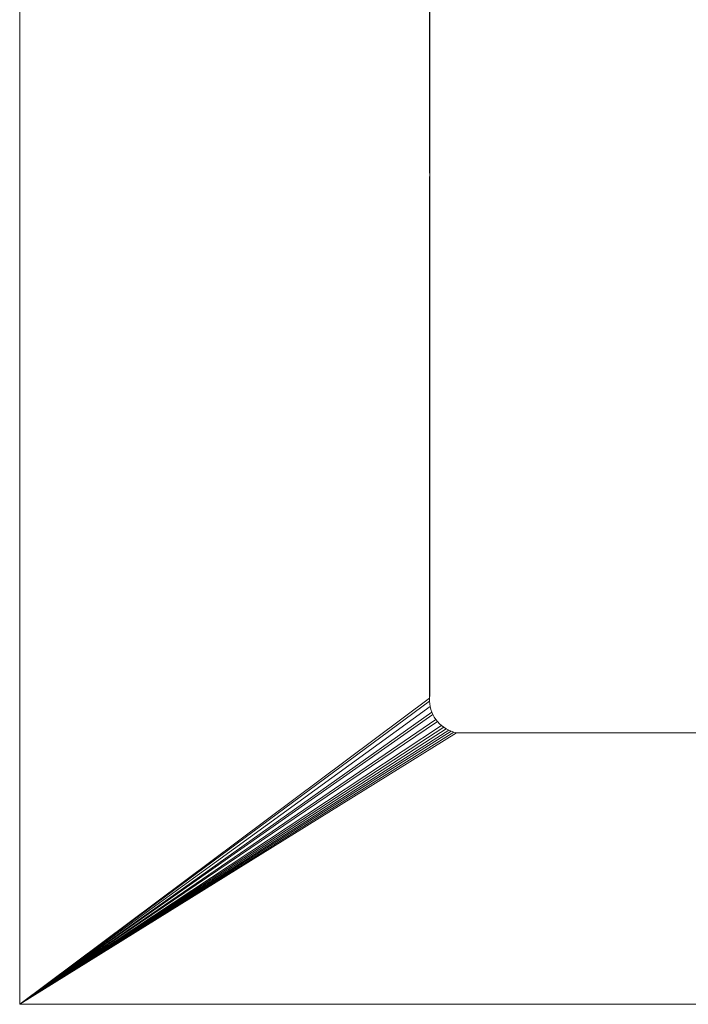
# Model space of a CAD drawing. Header units: millimetres. Extents: x -340 to 380, y -261 to 212.
# Tile 1 of 20: x -340 to -160, y -261 to 4. Entities that reach past the tile are written whole.
import ezdxf

# ---------------------------------------------------------------- set-up
doc = ezdxf.new("R2010")
doc.units = ezdxf.units.MM
doc.layers.add('LUCIDO_1', color=1, linetype='Continuous', lineweight=20, true_color=0xff0000)

# ---------------------------------------------------------------- blocks, each defined once
blk = doc.blocks.new('Group')
at = {"layer": 'LUCIDO_1', "color": 190, "linetype": 'Continuous', "lineweight": 15, "true_color": 0x6600ff, "transparency": 33554687}
for points in [[(-340, 212, 500.11), (-340, -261, 500.11), (-229.87, -178.75, 500.11), (-229.8, 102, 500.11)], [(-340, -261, 488.11), (-340, 212, 488.11), (-229.87, 102.75, 488.11), (-229.8, -178, 488.11)], [(-340, -261, 488.11), (-340, -261, 500.11), (-340, 212, 500.11), (-340, 212, 488.11), (-340, -261, 488.11)], [(-229.87, 102.75, 488.11), (-229.8, 102, 488.11), (-229.8, -178, 488.11)], [(-229.87, -178.75, 500.11), (-229.8, -178, 500.11), (-229.8, 102, 500.11)], [(-229.8, -178, 500.11), (-229.8, -178, 488.11), (-229.8, 102, 488.11), (-229.8, 102, 500.11), (-229.8, -178, 500.11)], [(-229.8, -178, 488.11), (-229.87, -178.75, 488.11), (-340, -261, 488.11)], [(-340, -261, 500.11), (-229.88, -179.51, 500.11), (-229.87, -178.75, 500.11)], [(-229.87, -178.75, 488.11), (-229.88, -179.51, 488.11), (-340, -261, 488.11)], [(-229.82, -180.26, 500.11), (-229.88, -179.51, 500.11), (-340, -261, 500.11)], [(-340, -261, 488.11), (-229.88, -179.51, 488.11), (-229.82, -180.26, 488.11)], [(-229.87, -178.75, 488.11), (-229.87, -178.75, 500.11), (-229.88, -179.51, 500.11), (-229.88, -179.51, 488.11), (-229.87, -178.75, 488.11)], [(-229.88, -179.51, 488.11), (-229.88, -179.51, 500.11), (-229.82, -180.26, 500.11), (-229.82, -180.26, 488.11), (-229.88, -179.51, 488.11)], [(-229.8, -178, 488.11), (-229.8, -178, 500.11), (-229.87, -178.75, 500.11), (-229.87, -178.75, 488.11), (-229.8, -178, 488.11)], [(-340, -261, 500.11), (-229.7, -181, 500.11), (-229.82, -180.26, 500.11)], [(-229.82, -180.26, 488.11), (-229.7, -181, 488.11), (-340, -261, 488.11)], [(-229.52, -181.74, 500.11), (-229.7, -181, 500.11), (-340, -261, 500.11)], [(-340, -261, 488.11), (-229.7, -181, 488.11), (-229.52, -181.74, 488.11)], [(-340, -261, 500.11), (-229.27, -182.45, 500.11), (-229.52, -181.74, 500.11)], [(-229.52, -181.74, 488.11), (-229.27, -182.45, 488.11), (-340, -261, 488.11)], [(-228.97, -183.14, 500.11), (-229.27, -182.45, 500.11), (-340, -261, 500.11)], [(-340, -261, 488.11), (-229.27, -182.45, 488.11), (-228.97, -183.14, 488.11)], [(-229.82, -180.26, 488.11), (-229.82, -180.26, 500.11), (-229.7, -181, 500.11), (-229.7, -181, 488.11), (-229.82, -180.26, 488.11)], [(-229.7, -181, 488.11), (-229.7, -181, 500.11), (-229.52, -181.74, 500.11), (-229.52, -181.74, 488.11), (-229.7, -181, 488.11)], [(-229.52, -181.74, 488.11), (-229.52, -181.74, 500.11), (-229.27, -182.45, 500.11), (-229.27, -182.45, 488.11), (-229.52, -181.74, 488.11)], [(-229.27, -182.45, 488.11), (-229.27, -182.45, 500.11), (-228.97, -183.14, 500.11), (-228.97, -183.14, 488.11), (-229.27, -182.45, 488.11)], [(-228.61, -183.8, 500.11), (-228.97, -183.14, 500.11), (-340, -261, 500.11)], [(-340, -261, 488.11), (-228.97, -183.14, 488.11), (-228.61, -183.8, 488.11)], [(-340, -261, 500.11), (-228.2, -184.43, 500.11), (-228.61, -183.8, 500.11)], [(-228.61, -183.8, 488.11), (-228.2, -184.43, 488.11), (-340, -261, 488.11)], [(-340, -261, 500.11), (-227.73, -185.03, 500.11), (-228.2, -184.43, 500.11)], [(-228.2, -184.43, 488.11), (-227.73, -185.03, 488.11), (-340, -261, 488.11)], [(-227.22, -185.58, 500.11), (-227.73, -185.03, 500.11), (-340, -261, 500.11)], [(-340, -261, 488.11), (-227.73, -185.03, 488.11), (-227.22, -185.58, 488.11)], [(-228.97, -183.14, 488.11), (-228.97, -183.14, 500.11), (-228.61, -183.8, 500.11), (-228.61, -183.8, 488.11), (-228.97, -183.14, 488.11)], [(-228.61, -183.8, 488.11), (-228.61, -183.8, 500.11), (-228.2, -184.43, 500.11), (-228.2, -184.43, 488.11), (-228.61, -183.8, 488.11)], [(-228.2, -184.43, 488.11), (-228.2, -184.43, 500.11), (-227.73, -185.03, 500.11), (-227.73, -185.03, 488.11), (-228.2, -184.43, 488.11)], [(-227.73, -185.03, 488.11), (-227.73, -185.03, 500.11), (-227.22, -185.58, 500.11), (-227.22, -185.58, 488.11), (-227.73, -185.03, 488.11)], [(-340, -261, 500.11), (-226.66, -186.09, 500.11), (-227.22, -185.58, 500.11)], [(-227.22, -185.58, 488.11), (-226.66, -186.09, 488.11), (-340, -261, 488.11)], [(-226.06, -186.54, 500.11), (-226.66, -186.09, 500.11), (-340, -261, 500.11)], [(-340, -261, 488.11), (-226.66, -186.09, 488.11), (-226.06, -186.54, 488.11)], [(-225.42, -186.95, 500.11), (-226.06, -186.54, 500.11), (-340, -261, 500.11)], [(-226.06, -186.54, 488.11), (-225.42, -186.95, 488.11), (-340, -261, 488.11)], [(-340, -261, 500.11), (-224.75, -187.3, 500.11), (-225.42, -186.95, 500.11)], [(-225.42, -186.95, 488.11), (-224.75, -187.3, 488.11), (-340, -261, 488.11)], [(-224.06, -187.59, 500.11), (-224.75, -187.3, 500.11), (-340, -261, 500.11)], [(-340, -261, 488.11), (-224.75, -187.3, 488.11), (-224.06, -187.59, 488.11)], [(-223.34, -187.83, 500.11), (-224.06, -187.59, 500.11), (-340, -261, 500.11)], [(-224.06, -187.59, 488.11), (-223.34, -187.83, 488.11), (-340, -261, 488.11)], [(-340, -261, 500.11), (-222.61, -188, 500.11), (-223.34, -187.83, 500.11)], [(-223.34, -187.83, 488.11), (-222.61, -188, 488.11), (-340, -261, 488.11)], [(-227.22, -185.58, 488.11), (-227.22, -185.58, 500.11), (-226.66, -186.09, 500.11), (-226.66, -186.09, 488.11), (-227.22, -185.58, 488.11)], [(-226.66, -186.09, 488.11), (-226.66, -186.09, 500.11), (-226.06, -186.54, 500.11), (-226.06, -186.54, 488.11), (-226.66, -186.09, 488.11)], [(-226.06, -186.54, 488.11), (-226.06, -186.54, 500.11), (-225.42, -186.95, 500.11), (-225.42, -186.95, 488.11), (-226.06, -186.54, 488.11)], [(-225.42, -186.95, 488.11), (-225.42, -186.95, 500.11), (-224.75, -187.3, 500.11), (-224.75, -187.3, 488.11), (-225.42, -186.95, 488.11)], [(-224.75, -187.3, 488.11), (-224.75, -187.3, 500.11), (-224.06, -187.59, 500.11), (-224.06, -187.59, 488.11), (-224.75, -187.3, 488.11)], [(-224.06, -187.59, 488.11), (-224.06, -187.59, 500.11), (-223.34, -187.83, 500.11), (-223.34, -187.83, 488.11), (-224.06, -187.59, 488.11)], [(-223.34, -187.83, 488.11), (-223.34, -187.83, 500.11), (-222.61, -188, 500.11), (-222.61, -188, 488.11), (-223.34, -187.83, 488.11)], [(263.01, -188, 500.11), (-222.61, -188, 500.11), (-340, -261, 500.11), (380, -261, 500.11)], [(-222.61, -188, 488.11), (263.01, -188, 488.11), (380, -261, 488.11), (-340, -261, 488.11)], [(263.01, -188, 500.11), (263.01, -188, 488.11), (-222.61, -188, 488.11), (-222.61, -188, 500.11), (263.01, -188, 500.11)], [(380, -261, 488.11), (380, -261, 500.11), (-340, -261, 500.11), (-340, -261, 488.11), (380, -261, 488.11)]]:
    blk.add_polyline3d(points, dxfattribs=at)

msp = doc.modelspace()

# ---------------------------------------------------------------- block references
at = {"layer": 'LUCIDO_1', "color": 190, "true_color": 0x6600ff, "transparency": 33554687}
msp.add_blockref('Group', (0, 0), dxfattribs=at)

doc.saveas('drawing.dxf')
